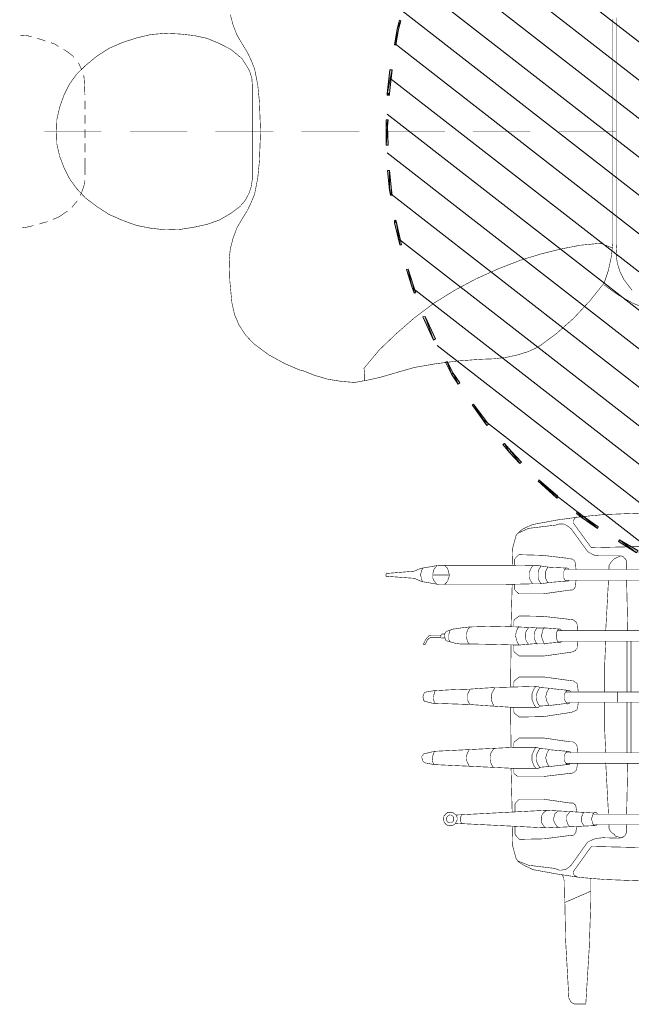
# Model space of a CAD drawing. Header units: centimetres. Extents: x 690840 to 714026, y 27673 to 40762.
# Tile 14 of 162: x 694223 to 694287, y 38287 to 38391. Entities that reach past the tile are written whole.
import ezdxf

# ---------------------------------------------------------------- set-up
doc = ezdxf.new("R2010")
doc.units = ezdxf.units.CM
doc.layers.add('H', color=7, linetype='Continuous')
doc.layers.add('Przekrojowa', color=253, linetype='Continuous', lineweight=25)

# ---------------------------------------------------------------- blocks, each defined once
blk = doc.blocks.new('zw$EDF5')
at = {"layer": 'H', "linetype": 'Continuous', "lineweight": 0}
for points in [[(4.33, 210.3), (4.33, 210.47), (4.86, 210.59), (6.95, 210.76), (6.95, 210.59)], [(12.24, 210.71), (11.62, 210.76), (9.6, 210.71), (9.6, 210.93), (12.24, 210.93)], [(14.84, 210.59), (14.84, 210.83), (15.03, 210.83), (17.51, 210.54), (17.51, 210.3), (15.03, 210.59)], [(1.76, 209.89), (1.52, 209.84), (-0.84, 209.31), (-0.84, 209.48), (1.44, 210.06), (1.68, 210.06)], [(21.72, 209.6), (20.11, 209.89), (20.11, 210.06), (21.77, 209.79), (22.71, 209.55), (22.63, 209.39)], [(-5.12, 208.28), (-3.46, 208.81), (-3.39, 208.62), (-5.08, 208.11), (-5.87, 207.82), (-5.94, 207.99)], [(-10.85, 205.97), (-8.42, 207.08), (-8.35, 206.84), (-10.73, 205.73)], [(-14.41, 204.07), (-13.16, 204.7), (-13.08, 204.53), (-14.31, 203.9), (-15.35, 203.2), (-15.47, 203.37)], [(-19.8, 200.37), (-17.66, 201.93), (-17.53, 201.76), (-19.67, 200.2)], [(-22.61, 198.01), (-21.82, 198.71), (-21.7, 198.51), (-22.51, 197.84), (-23.64, 196.73), (-23.76, 196.9)], [(-27.35, 193.1), (-25.62, 195), (-25.5, 194.88), (-27.18, 192.98), (-27.23, 192.93), (-27.4, 193.05)], [(-29.49, 190.38), (-29.03, 190.96), (-28.84, 190.84), (-29.32, 190.26), (-30.4, 188.72), (-30.57, 188.77)], [(-33.12, 184.66), (-31.97, 186.58), (-31.8, 186.46), (-32.88, 184.56), (-33.12, 184.15), (-33.29, 184.27)]]:
    blk.add_hatch(color=8, dxfattribs=at).paths.add_polyline_path(points)
at = {"layer": 'H', "color": 8, "lineweight": 0}
for p, q in [((8.78, 210.83), (-37.98, 150.79)), ((12.82, 210.83), (-36.99, 146.87)), ((-0.24, 209.63), (-39.01, 159.79)), ((4.45, 210.42), (-38.68, 155.07)), ((16.62, 210.54), (-35.79, 143.24)), ((20.21, 210.01), (-34.4, 139.87)), ((23.67, 209.27), (-32.79, 136.77)), ((-5.44, 208.11), (-38.8, 165.22)), ((26.89, 208.28), (-31.05, 133.81)), ((30.02, 207.08), (-29.15, 131.12)), ((-11.42, 205.59), (-37.81, 171.62)), ((33.03, 205.75), (-34.97, 118.51)), ((35.84, 204.24), (-35.67, 112.4)), ((-19.22, 200.73), (-35.05, 180.4))]:
    blk.add_line(p, q, dxfattribs=at)
for points, const_width in [([(0.92, 249.1), (0.99, 248.59), (1.16, 247.9)], 0.0573), ([(21.07, 248.59), (21.12, 249.34)], 0.0573), ([(20.95, 248.11), (21.07, 248.59)], 0.0573), ([(1.32, 247.32), (1.44, 246.91)], 0.0573), ([(1.44, 246.91), (1.56, 246.45)], 0.0573), ([(11.02, 246.79), (11.02, 240.8)], 0.0573), ([(11.02, 246.79), (11.02, 240.8)], 0.0573), ([(11.02, 246.79), (11.02, 240.8)], 0.0573), ([(20.49, 246.67), (20.66, 247.08)], 0.0573), ([(20.66, 247.08), (20.78, 247.54)], 0.0573), ([(1.78, 245.92), (2.07, 245.23), (2.55, 244.55), (2.65, 244.36)], 0.0573), ([(19.92, 245.3), (20.16, 245.63), (20.33, 246.09)], 0.0573), ([(8.42, 245.18), (7.22, 244.72), (6.06, 244.14)], 0.0573), ([(11.02, 245.51), (9.69, 245.47), (8.42, 245.18)], 0.0573), ([(12.29, 245.47), (11.02, 245.51)], 0.0573), ([(13.57, 245.18), (12.29, 245.47)], 0.0573), ([(16, 244.14), (14.84, 244.72), (13.57, 245.18)], 0.0573), ([(18.88, 243.73), (19.34, 244.31), (19.63, 244.77)], 0.0573), ([(3.05, 243.9), (3.75, 243.33)], 0.0573), ([(6.06, 244.14), (5.03, 243.4)], 0.0573), ([(17.94, 242.46), (17.03, 243.4), (16, 244.14)], 0.0573), ([(18.76, 243.69), (18.88, 243.73)], 0.0573), ([(5.03, 243.4), (4.04, 242.46), (3.13, 241.26)], 0.0573), ([(4.28, 243.04), (4.5, 242.92)], 0.0573), ([(4.5, 242.92), (5.32, 242.63), (5.89, 242.53)], 0.0573), ([(16.04, 242.58), (16.79, 242.63)], 0.0573), ([(16.79, 242.63), (16.91, 242.7)], 0.0573), ([(17.49, 242.87), (18.23, 243.21)], 0.0573), ([(6.47, 242.53), (7.1, 242.53), (8.25, 242.53)], 0.0573), ([(8.83, 242.53), (9.77, 242.53)], 0.0573), ([(10.34, 242.53), (11.26, 242.53)], 0.0573), ([(11.84, 242.53), (12.75, 242.53)], 0.0573), ([(13.33, 242.53), (14.26, 242.53)], 0.0573), ([(14.84, 242.53), (16.04, 242.58)], 0.0573), ([(18.93, 241.26), (17.94, 242.46)], 0.0573), ([(3.13, 241.26), (2.31, 239.98)], 0.0573), ([(19.75, 239.98), (18.93, 241.26)], 0.0573), ([(2.31, 239.98), (1.68, 238.54), (1.16, 237.1), (0.87, 235.6), (0.7, 234.09), (0.75, 232.53)], 0.0573), ([(20.37, 238.54), (19.75, 239.98)], 0.0573), ([(20.83, 237.1), (20.37, 238.54)], 0.0573), ([(11.02, 237.79), (11.02, 231.78)], 0.0573), ([(11.02, 237.79), (11.02, 231.78)], 0.0573), ([(11.02, 237.79), (11.02, 231.85)], 0.0573), ([(21.07, 231.04), (21.24, 232.53), (21.31, 234.09), (21.19, 235.6), (20.83, 237.1)], 0.0573), ([(0.75, 232.53), (0.99, 231.04), (1.28, 229.71)], 0.0573), ([(19.63, 227.23), (20.25, 228.44), (20.78, 229.71), (21.07, 231.04)], 0.0573), ([(1.28, 229.71), (1.73, 228.44), (2.43, 227.23)], 0.0573), ([(11.02, 228.84), (11.02, 222.83)], 0.0573), ([(11.02, 228.77), (11.02, 222.78)], 0.0573), ([(11.02, 228.77), (11.02, 222.78)], 0.0573), ([(-2.36, 227.4), (-4.67, 227.33), (-6.98, 227.11)], 0.0573), ([(1.9, 226.01), (0.92, 226.58), (-0.17, 226.99), (-1.28, 227.28), (-2.36, 227.4)], 0.0573), ([(2.43, 227.23), (3.22, 226.17)], 0.0573), ([(18.76, 226.17), (19.63, 227.23)], 0.0573), ([(23.26, 227.28), (22.18, 226.99)], 0.0573), ([(-6.98, 227.11), (-8.2, 226.83), (-9.28, 226.37), (-10.34, 225.67), (-11.26, 224.8), (-12.41, 223.24)], 0.0573), ([(3.3, 226.13), (3.87, 225.67)], 0.0573), ([(15.83, 224.97), (16.57, 225.02), (17.37, 225.26), (18.06, 225.67), (18.76, 226.13)], 0.0573), ([(21.12, 226.58), (20.16, 226.01)], 0.0573), ([(22.18, 226.99), (21.12, 226.58)], 0.0573), ([(2.72, 225.5), (1.9, 226.01)], 0.0573), ([(7.91, 224.23), (6.18, 224.4), (4.45, 224.73), (3.58, 225.09), (2.72, 225.5)], 0.0573), ([(3.87, 225.67), (4.57, 225.31)], 0.0573), ([(4.57, 225.31), (5.24, 225.09)], 0.0573), ([(5.24, 225.09), (6.01, 224.97)], 0.0573), ([(18.47, 225.09), (17.56, 224.73)], 0.0573), ([(19.34, 225.5), (18.47, 225.09)], 0.0573), ([(20.16, 226.01), (19.34, 225.5)], 0.0573), ([(6.01, 224.97), (15.83, 224.97)], 0.0573), ([(11.02, 224.11), (7.91, 224.23)], 0.0573), ([(14.14, 224.23), (11.02, 224.11)], 0.0573), ([(17.56, 224.73), (15.88, 224.4), (14.14, 224.23)], 0.0573), ([(-12.41, 223.24), (-13.33, 221.56)], 0.0573), ([(-13.33, 221.56), (-14.09, 219.78)], 0.0573), ([(-14.02, 219.78), (-14.55, 218.45)], 0.0573), ([(11.02, 219.83), (11.02, 213.84)], 0.0573), ([(11.02, 219.78), (11.02, 213.76)], 0.0573), ([(11.02, 219.78), (11.02, 213.76)], 0.0573), ([(-14.55, 218.45), (-14.96, 217.06), (-15.18, 215.69)], 0.0573), ([(-15.18, 215.69), (-15.3, 214.25)], 0.0573), ([(-15.3, 214.25), (-15.06, 212.9), (-14.77, 211.58), (-14.38, 210.25)], 0.0573), ([(-15.13, 213.19), (-14.48, 213.19), (-13.81, 213.26), (-11.88, 211.65), (-10.15, 209.84)], 0.0573), ([(-15.13, 213.19), (-14.48, 213.19), (-13.81, 213.26)], 0.0573), ([(-35.38, 210.95), (-35.5, 210.95), (-35.62, 210.95), (-35.84, 207.99), (-36.13, 207.32)], 0.0573), ([(-35.26, 210.88), (-35.38, 210.95)], 0.0573), ([(-34.47, 198.75), (-34.47, 205.39), (-34.8, 207.32), (-35.09, 207.99), (-35.33, 210.88)], 0.0573), ([(11.02, 210.83), (11.02, 204.82)], 0.0573), ([(11.02, 210.78), (11.02, 204.77)], 0.0573), ([(11.02, 210.78), (11.02, 204.77)], 0.0573), ([(-14.38, 210.25), (-13.73, 207.99), (-13.33, 205.68)], 0.0573), ([(-10.15, 209.84), (-8.49, 207.94)], 0.0573), ([(-8.49, 207.94), (-6.98, 205.92), (-5.65, 203.78)], 0.0573), ([(-55.37, 205.92), (-55.18, 206.91), (-55.01, 207.08), (-54.84, 207.12), (-54.67, 207.2), (-54.5, 207.2)], 0.0573), ([(-54.5, 207.2), (-54.38, 207.08), (-54.26, 207.03)], 0.0573), ([(-54.26, 207.03), (-53.98, 205.87)], 0.0573), ([(-48.95, 206.04), (-48.73, 206.91), (-48.61, 207.03)], 0.0573), ([(-48.61, 207.03), (-48.49, 207.03), (-48.32, 207.08), (-48.2, 207.08)], 0.0573), ([(-48.2, 207.08), (-48.08, 207.03)], 0.0573), ([(-48.08, 207.03), (-47.91, 206.96)], 0.0573), ([(-47.91, 206.96), (-47.79, 206.91)], 0.0573), ([(-47.79, 206.91), (-47.63, 205.97), (-47.51, 203.85), (-47.46, 202.12), (-47.38, 201.06), (-47.29, 199.57)], 0.0573), ([(-42.48, 206.91), (-42.77, 207.03), (-42.77, 206.84)], 0.0573), ([(-42.77, 206.84), (-42.55, 206.74), (-42.31, 206.62)], 0.0573), ([(-42.26, 206.79), (-42.48, 206.91)], 0.0573), ([(-42.31, 206.62), (-42.14, 206.45), (-42.02, 206.26)], 0.0573), ([(-42.09, 206.67), (-42.26, 206.79)], 0.0573), ([(-41.85, 206.45), (-41.97, 206.55), (-42.09, 206.67)], 0.0573), ([(-36.2, 207.08), (-36.49, 205.39), (-36.49, 198.75), (-36.42, 195.77), (-36.42, 194.83)], 0.0573), ([(-36.13, 207.32), (-36.2, 207.08)], 0.0573), ([(-36.03, 207.2), (-36.2, 207.08)], 0.0573), ([(-35.17, 207.25), (-35.38, 207.32), (-35.55, 207.32), (-35.79, 207.25), (-36.03, 207.2)], 0.0573), ([(-34.97, 207.2), (-35.17, 207.25)], 0.0573), ([(-34.76, 207.08), (-34.97, 207.2)], 0.0573), ([(-55.37, 205.92), (-55.76, 197.67)], 0.0573), ([(-54.89, 206.09), (-55.13, 206.04), (-55.37, 205.92)], 0.0573), ([(-54.67, 206.09), (-54.89, 206.09)], 0.0573), ([(-53.98, 205.87), (-54.22, 205.97), (-54.43, 206.04), (-54.67, 206.09)], 0.0573), ([(-53.98, 205.87), (-53.57, 197.67)], 0.0573), ([(-49.07, 202.17), (-48.95, 205.75)], 0.0573), ([(-48.95, 205.75), (-48.95, 206.04)], 0.0573), ([(-48.49, 205.97), (-48.73, 205.92), (-48.95, 205.8)], 0.0573), ([(-48.25, 205.97), (-48.49, 205.97)], 0.0573), ([(-47.58, 205.75), (-47.79, 205.87), (-48.04, 205.92), (-48.25, 205.97)], 0.0573), ([(-42.02, 206.26), (-42.02, 206.04)], 0.0573), ([(-42.02, 206.04), (-42.02, 205.18)], 0.0573), ([(-41.8, 205.18), (-41.8, 206.09), (-41.8, 206.26), (-41.85, 206.45)], 0.0573), ([(-36.08, 205.92), (-36.25, 205.8), (-36.42, 205.63)], 0.0573), ([(-35.84, 206.04), (-36.08, 205.92)], 0.0573), ([(-35.33, 206.04), (-35.62, 206.04), (-35.84, 206.04)], 0.0573), ([(-35.5, 206.04), (-35.5, 204.31)], 0.0573), ([(-34.88, 205.92), (-35.09, 205.97), (-35.33, 206.04)], 0.0573), ([(-34.52, 205.59), (-34.68, 205.75), (-34.88, 205.92)], 0.0573), ([(-13.33, 205.68), (-13.04, 203.33), (-12.87, 201.02)], 0.0573), ([(-61.19, 204.94), (-61.31, 204.89), (-61.43, 204.82), (-61.53, 204.77), (-61.65, 204.65), (-61.72, 204.53), (-61.77, 204.43)], 0.0573), ([(-61.77, 204.43), (-61.77, 204.31), (-61.77, 204.14), (-61.77, 204.02)], 0.0573), ([(-61.36, 204.53), (-61.43, 204.43), (-61.48, 204.31)], 0.0573), ([(-60.95, 204.6), (-61.07, 204.6), (-61.19, 204.6), (-61.36, 204.53)], 0.0573), ([(-61.02, 204.94), (-61.19, 204.94)], 0.0573), ([(-60.9, 204.89), (-61.02, 204.94)], 0.0573), ([(-60.66, 204.31), (-60.73, 204.43), (-60.85, 204.53), (-60.95, 204.6)], 0.0573), ([(-60.78, 204.89), (-60.9, 204.89)], 0.0573), ([(-60.37, 204.48), (-60.49, 204.6), (-60.57, 204.72), (-60.66, 204.77), (-60.78, 204.89)], 0.0573), ([(-60.37, 204.19), (-60.37, 204.36), (-60.37, 204.48)], 0.0573), ([(-42.67, 203.61), (-42.38, 204.65)], 0.0573), ([(-42.38, 204.65), (-42.26, 204.72)], 0.0573), ([(-42.26, 204.72), (-42.09, 204.77), (-41.9, 204.82), (-41.8, 204.82), (-41.61, 204.77)], 0.0573), ([(-42.09, 204.77), (-42.09, 205.1)], 0.0573), ([(-41.68, 205.1), (-41.8, 205.18), (-41.9, 205.22), (-42.02, 205.18)], 0.0573), ([(-41.68, 204.77), (-41.68, 205.1)], 0.0573), ([(-41.61, 204.77), (-41.52, 204.72), (-41.4, 204.6)], 0.0573), ([(-41.4, 204.6), (-41.16, 203.9)], 0.0573), ([(-36.49, 204.82), (-36.32, 204.65), (-36.13, 204.48)], 0.0573), ([(-36.13, 204.48), (-35.91, 204.43)], 0.0573), ([(-35.91, 204.43), (-35.74, 204.36)], 0.0573), ([(-35.74, 204.36), (-35.5, 204.31), (-35.26, 204.36), (-35.05, 204.43), (-34.8, 204.48)], 0.0573), ([(-34.8, 204.48), (-34.64, 204.65), (-34.47, 204.82)], 0.0573), ([(-62.01, 194.14), (-61.53, 203.66)], 0.0573), ([(-61.77, 204.02), (-61.72, 203.9), (-61.65, 203.78), (-61.53, 203.66), (-61.43, 203.61), (-61.31, 203.57), (-61.19, 203.49)], 0.0573), ([(-61.48, 204.31), (-61.48, 204.19), (-61.48, 204.07)], 0.0573), ([(-61.48, 204.07), (-61.36, 203.95), (-61.24, 203.85)], 0.0573), ([(-61.24, 203.85), (-61.14, 203.85), (-60.95, 203.85)], 0.0573), ([(-61.19, 203.49), (-61.02, 203.49), (-60.9, 203.49)], 0.0573), ([(-60.95, 203.85), (-60.85, 203.9), (-60.73, 204.02), (-60.66, 204.14)], 0.0573), ([(-60.9, 203.49), (-60.78, 203.57), (-60.66, 203.61), (-60.57, 203.73), (-60.49, 203.85), (-60.37, 203.95)], 0.0573), ([(-60.66, 204.19), (-60.66, 204.31)], 0.0573), ([(-60.16, 194.09), (-60.66, 203.61)], 0.0573), ([(-60.37, 203.95), (-60.37, 204.07), (-60.37, 204.19)], 0.0573), ([(-42.72, 203.2), (-42.67, 203.61)], 0.0573), ([(-42.26, 204.36), (-42.48, 204.24)], 0.0573), ([(-41.73, 204.36), (-42.02, 204.36), (-42.26, 204.36)], 0.0573), ([(-41.28, 204.24), (-41.52, 204.31), (-41.73, 204.36)], 0.0573), ([(-41.16, 203.9), (-41.11, 203.49), (-41.04, 203.08)], 0.0573), ([(-5.65, 203.78), (-4.45, 201.54), (-3.41, 199.24)], 0.0573), ([(-61.43, 203.08), (-61.53, 203.04)], 0.0573), ([(-61.24, 203.16), (-61.43, 203.08)], 0.0573), ([(-61.14, 203.16), (-61.24, 203.16)], 0.0573), ([(-60.78, 203.08), (-60.95, 203.16), (-61.14, 203.16)], 0.0573), ([(-60.66, 203.04), (-60.78, 203.08)], 0.0573), ([(-55.08, 202.46), (-55.3, 202.34), (-55.54, 202.22)], 0.0573), ([(-54.79, 202.51), (-55.08, 202.46)], 0.0573), ([(-54.55, 202.51), (-54.79, 202.51)], 0.0573), ([(-54.26, 202.46), (-54.55, 202.51)], 0.0573), ([(-53.81, 202.22), (-54.02, 202.34), (-54.26, 202.46)], 0.0573), ([(-48.61, 202.41), (-48.83, 202.29), (-49.07, 202.17)], 0.0573), ([(-48.08, 202.41), (-48.37, 202.41), (-48.61, 202.41)], 0.0573), ([(-47.63, 202.22), (-47.87, 202.34), (-48.08, 202.41)], 0.0573), ([(-42.72, 202.22), (-42.72, 202.79), (-42.72, 203.2)], 0.0573), ([(-42.26, 202.46), (-42.48, 202.41), (-42.72, 202.22)], 0.0573), ([(-41.68, 202.51), (-41.97, 202.51), (-42.26, 202.46)], 0.0573), ([(-41.44, 202.46), (-41.68, 202.51)], 0.0573), ([(-41.16, 202.34), (-41.44, 202.46)], 0.0573), ([(-41.04, 203.08), (-40.94, 202.17)], 0.0573), ([(-49.24, 199.74), (-49.07, 202.17)], 0.0573), ([(-47.46, 202.12), (-47.63, 202.22)], 0.0573), ([(-42.77, 199.45), (-42.72, 202.22)], 0.0573), ([(-40.94, 197.02), (-40.87, 199.45), (-40.94, 202.17), (-41.16, 202.34)], 0.0573), ([(11.02, 201.83), (11.02, 195.82)], 0.0573), ([(11.02, 201.76), (11.02, 195.82)], 0.0573), ([(11.02, 201.76), (11.02, 195.82)], 0.0573), ([(-12.87, 201.02), (-12.82, 199.62), (-12.65, 198.25), (-12.41, 197.14)], 0.0573), ([(-55.42, 199.86), (-55.66, 199.69)], 0.0573), ([(-53.93, 199.81), (-54.22, 199.98), (-54.5, 200.03), (-54.84, 200.03), (-55.13, 199.98), (-55.42, 199.86)], 0.0573), ([(-53.69, 199.62), (-53.93, 199.81)], 0.0573), ([(-49.36, 197.89), (-49.24, 199.74)], 0.0573), ([(-49.02, 199.74), (-49.24, 199.62)], 0.0573), ([(-47.79, 199.81), (-48.08, 199.91), (-48.44, 199.91), (-48.73, 199.86), (-49.02, 199.74)], 0.0573), ([(-47.58, 199.69), (-47.79, 199.81)], 0.0573), ([(-47.29, 199.52), (-47.58, 199.69)], 0.0573), ([(-47.29, 199.57), (-47.29, 199.33), (-47.17, 195.24)], 0.0573), ([(-42.84, 196.97), (-42.77, 199.45)], 0.0573), ([(-34.52, 194.91), (-34.47, 198.75)], 0.0573), ([(-3.41, 199.24), (-2.48, 196.85)], 0.0573), ([(-65.47, 197.14), (-65.23, 197.31)], 0.0573), ([(-65.23, 197.31), (-63.91, 197.67)], 0.0573), ([(-63.91, 197.67), (-61.82, 197.72)], 0.0573), ([(-63.21, 196.97), (-62.76, 197.38), (-62.63, 197.43), (-61.82, 197.43)], 0.0573), ([(-60.37, 197.72), (-55.76, 197.84)], 0.0573), ([(-59.51, 197.43), (-60.33, 197.43)], 0.0573), ([(-59, 196.97), (-59.41, 197.38), (-59.51, 197.43)], 0.0573), ([(-56.29, 191.54), (-56.29, 191.66), (-56.62, 194.42), (-56.62, 197.14), (-56.33, 197.5)], 0.0573), ([(-56.33, 197.5), (-56.24, 197.55)], 0.0573), ([(-56.24, 197.55), (-55.76, 197.55)], 0.0573), ([(-55.76, 197.67), (-55.76, 195.24)], 0.0573), ([(-53.57, 197.84), (-49.36, 197.89)], 0.0573), ([(-53.57, 197.67), (-53.57, 195.24), (-53.57, 195.07)], 0.0573), ([(-53.11, 197.55), (-53.57, 197.55)], 0.0573), ([(-52.99, 191.61), (-52.58, 194.42), (-52.58, 196.97), (-52.99, 197.5), (-53.11, 197.55)], 0.0573), ([(-50.39, 196.97), (-49.98, 197.5)], 0.0573), ([(-49.98, 197.5), (-49.81, 197.55), (-49.36, 197.55)], 0.0573), ([(-49.36, 195.24), (-49.36, 197.89)], 0.0573), ([(-47.22, 197.89), (-42.84, 197.84)], 0.0573), ([(-46.76, 197.55), (-47.22, 197.55)], 0.0573), ([(-46.59, 197.5), (-46.76, 197.55)], 0.0573), ([(-46.18, 196.97), (-46.59, 197.5)], 0.0573), ([(-43.99, 196.97), (-43.58, 197.5)], 0.0573), ([(-43.58, 197.5), (-43.42, 197.55), (-42.84, 197.55)], 0.0573), ([(-42.38, 197.26), (-42.6, 197.14), (-42.84, 197.02)], 0.0573), ([(-42.09, 197.31), (-42.38, 197.26)], 0.0573), ([(-41.85, 197.38), (-42.09, 197.31)], 0.0573), ([(-41.56, 197.31), (-41.85, 197.38)], 0.0573), ([(-40.87, 197.02), (-41.11, 197.14), (-41.32, 197.26), (-41.56, 197.31)], 0.0573), ([(-40.87, 197.84), (-36.49, 197.72)], 0.0573), ([(-40.17, 197.5), (-40.36, 197.55), (-40.87, 197.55)], 0.0573), ([(-39.78, 196.97), (-40.17, 197.5)], 0.0573), ([(-37.47, 197.02), (-37.07, 197.43)], 0.0573), ([(-37.07, 197.43), (-36.9, 197.5)], 0.0573), ([(-36.9, 197.5), (-36.49, 197.5)], 0.0573), ([(-32.66, 197.67), (-34.47, 197.72)], 0.0573), ([(-33.77, 197.43), (-33.94, 197.5), (-34.47, 197.5)], 0.0573), ([(-33.36, 197.02), (-33.77, 197.43)], 0.0573), ([(-31.34, 197.31), (-32.66, 197.67)], 0.0573), ([(-30.26, 193.17), (-30.6, 195.99), (-31.12, 197.14), (-31.34, 197.31)], 0.0573), ([(-65.52, 197.14), (-65.98, 196.4), (-66.39, 195.53)], 0.0573), ([(-65.93, 195.99), (-65.47, 197.14)], 0.0573), ([(-63.16, 194.42), (-63.21, 196.97)], 0.0573), ([(-59, 194.42), (-59, 196.97)], 0.0573), ([(-50.34, 194.42), (-50.39, 196.97)], 0.0573), ([(-46.81, 190.96), (-46.71, 191.15), (-46.59, 191.32), (-46.59, 191.44), (-46.18, 194.42), (-46.18, 196.97)], 0.0573), ([(-43.99, 194.42), (-43.99, 196.97)], 0.0573), ([(-42.84, 197.02), (-42.67, 195.07), (-42.67, 194.26), (-42.55, 192.81)], 0.0573), ([(-42.31, 196.28), (-42.55, 196.16), (-42.77, 195.99)], 0.0573), ([(-42.02, 196.35), (-42.31, 196.28)], 0.0573), ([(-41.73, 196.35), (-42.02, 196.35)], 0.0573), ([(-41.44, 196.28), (-41.73, 196.35)], 0.0573), ([(-40.99, 195.99), (-41.23, 196.16), (-41.44, 196.28)], 0.0573), ([(-40.94, 197.02), (-41.04, 195.07), (-41.04, 194.26), (-41.16, 192.77)], 0.0573), ([(-40.17, 191.49), (-39.83, 194.42), (-39.78, 196.97)], 0.0573), ([(-37.47, 194.5), (-37.47, 197.02)], 0.0573), ([(-33.43, 194.5), (-33.36, 197.02)], 0.0573), ([(-30.72, 196.69), (-31.12, 197.14)], 0.0573), ([(-30.19, 195.53), (-30.43, 196.11), (-30.72, 196.69)], 0.0573), ([(-12.41, 197.14), (-12.07, 196.06)], 0.0573), ([(-0.91, 190.58), (-1.32, 192.69), (-1.85, 194.79), (-2.48, 196.85)], 0.0573), ([(-66.39, 195.53), (-66.84, 193.05), (-67.21, 190.58), (-67.42, 188.03), (-67.59, 183.65)], 0.0573), ([(-66.27, 193.17), (-65.93, 195.99)], 0.0573), ([(-55.76, 195.24), (-55.54, 195.41)], 0.0573), ([(-55.76, 194.95), (-55.76, 195.12), (-55.76, 195.24)], 0.0573), ([(-55.54, 195.41), (-55.25, 195.53), (-54.96, 195.65), (-54.67, 195.65), (-54.38, 195.65), (-54.1, 195.53), (-53.81, 195.41)], 0.0573), ([(-54.84, 195.2), (-55.13, 195.12), (-55.42, 195)], 0.0573), ([(-53.98, 195), (-54.22, 195.12), (-54.55, 195.2), (-54.84, 195.2)], 0.0573), ([(-53.81, 195.41), (-53.57, 195.24)], 0.0573), ([(-49.12, 195.41), (-49.36, 195.24)], 0.0573), ([(-49.36, 194.95), (-49.36, 195.12), (-49.36, 195.24)], 0.0573), ([(-48.54, 195.65), (-48.83, 195.53), (-49.12, 195.41)], 0.0573), ([(-47.29, 194.83), (-47.58, 195), (-47.87, 195.12), (-48.16, 195.2), (-48.44, 195.2), (-48.73, 195.12), (-49.02, 195)], 0.0573), ([(-47.96, 195.65), (-48.25, 195.65), (-48.54, 195.65)], 0.0573), ([(-47.38, 195.41), (-47.67, 195.53), (-47.96, 195.65)], 0.0573), ([(-47.17, 195.24), (-47.38, 195.41)], 0.0573), ([(-47.17, 195.24), (-47.17, 195.07), (-47.22, 194.95), (-47.29, 194.83)], 0.0573), ([(-42.55, 195.24), (-42.77, 195.07)], 0.0573), ([(-42.26, 195.36), (-42.55, 195.24)], 0.0573), ([(-42.02, 195.41), (-42.26, 195.36)], 0.0573), ([(-41.44, 195.36), (-41.73, 195.41), (-42.02, 195.41)], 0.0573), ([(-40.99, 195.12), (-41.23, 195.24), (-41.44, 195.36)], 0.0573), ([(-36.25, 195.7), (-36.42, 195.58)], 0.0573), ([(-36.03, 195.82), (-36.25, 195.7)], 0.0573), ([(-35.74, 195.94), (-36.03, 195.82)], 0.0573), ([(-34.97, 195.82), (-35.21, 195.94), (-35.5, 195.94), (-35.74, 195.94)], 0.0573), ([(-34.52, 195.53), (-34.68, 195.7), (-34.97, 195.82)], 0.0573), ([(-28.98, 183.65), (-29.15, 188.03), (-29.39, 190.58), (-29.73, 193.05), (-30.19, 195.53)], 0.0573), ([(-12.07, 196.06), (-11.59, 195)], 0.0573), ([(-62.8, 191.44), (-62.8, 191.61), (-63.16, 194.42)], 0.0573), ([(-61.77, 194.42), (-61.94, 194.33), (-62.01, 194.14), (-61.77, 189.06)], 0.0573), ([(-61.65, 194.54), (-61.77, 194.42)], 0.0573), ([(-61.48, 194.62), (-61.65, 194.54)], 0.0573), ([(-61.24, 194.67), (-61.48, 194.62)], 0.0573), ([(-60.37, 194.38), (-60.57, 194.54), (-60.73, 194.62), (-60.9, 194.67), (-61.07, 194.67), (-61.24, 194.67)], 0.0573), ([(-60.45, 189.13), (-60.16, 194.09)], 0.0573), ([(-60.28, 194.26), (-60.37, 194.38)], 0.0573), ([(-60.16, 194.09), (-60.28, 194.26)], 0.0573), ([(-59.41, 191.61), (-59, 194.42)], 0.0573), ([(-55.42, 195), (-55.66, 194.83), (-55.76, 194.95)], 0.0573), ([(-55.66, 194.83), (-55.59, 194.09)], 0.0573), ([(-55.59, 194.09), (-55.59, 193.92), (-55.37, 191.95)], 0.0573), ([(-53.98, 193.97), (-54.22, 194.09), (-54.43, 194.14), (-54.67, 194.21), (-54.89, 194.14), (-55.13, 194.09), (-55.37, 193.97)], 0.0573), ([(-53.69, 194.83), (-53.98, 195)], 0.0573), ([(-53.69, 194.83), (-53.74, 194.09)], 0.0573), ([(-53.57, 195.07), (-53.64, 194.95), (-53.69, 194.83)], 0.0573), ([(-49.89, 191.49), (-50.34, 194.42)], 0.0573), ([(-49.02, 195), (-49.24, 194.83), (-49.36, 194.95)], 0.0573), ([(-49.24, 194.83), (-49.19, 194.09)], 0.0573), ([(-49.19, 194.09), (-49.19, 193.92), (-48.95, 191.95)], 0.0573), ([(-47.58, 193.97), (-47.79, 194.09), (-48.04, 194.14), (-48.25, 194.21), (-48.49, 194.14), (-48.73, 194.09), (-48.95, 193.97)], 0.0573), ([(-47.29, 194.83), (-47.34, 194.09)], 0.0573), ([(-43.54, 191.37), (-43.58, 191.49), (-43.99, 194.42)], 0.0573), ([(-42.55, 194.42), (-42.77, 194.33)], 0.0573), ([(-42.26, 194.54), (-42.55, 194.42)], 0.0573), ([(-42.02, 194.62), (-42.26, 194.54)], 0.0573), ([(-41.44, 194.54), (-41.73, 194.62), (-42.02, 194.62)], 0.0573), ([(-40.99, 194.33), (-41.23, 194.5), (-41.44, 194.54)], 0.0573), ([(-37.07, 191.66), (-37.47, 194.5)], 0.0573), ([(-35.5, 195), (-35.74, 195), (-35.96, 194.95), (-36.2, 194.83), (-36.42, 194.67)], 0.0573), ([(-36.42, 194.83), (-36.25, 193.56)], 0.0573), ([(-35.62, 194.21), (-35.84, 194.21), (-36.08, 194.09), (-36.32, 193.97)], 0.0573), ([(-35.33, 194.21), (-35.62, 194.21)], 0.0573), ([(-35.21, 195), (-35.5, 195)], 0.0573), ([(-34.64, 193.97), (-34.88, 194.09), (-35.09, 194.21), (-35.33, 194.21)], 0.0573), ([(-34.52, 194.67), (-34.76, 194.83), (-34.97, 194.95), (-35.21, 195)], 0.0573), ([(-34.52, 194.91), (-34.68, 193.8)], 0.0573), ([(-34.23, 191.08), (-34.11, 191.15), (-34.01, 191.2), (-33.89, 191.32), (-33.82, 191.44), (-33.82, 191.54), (-33.77, 191.66), (-33.43, 194.5)], 0.0573), ([(-11.59, 195), (-10.15, 193.05), (-8.54, 191.25)], 0.0573), ([(-66.39, 192.98), (-66.27, 193.17)], 0.0573), ([(-61.31, 193.34), (-61.48, 193.27), (-61.65, 193.17), (-61.82, 193.05), (-61.94, 192.89)], 0.0573), ([(-61.07, 193.39), (-61.31, 193.34)], 0.0573), ([(-60.9, 193.34), (-61.07, 193.39)], 0.0573), ([(-60.66, 193.27), (-60.9, 193.34)], 0.0573), ([(-60.21, 192.93), (-60.37, 193.05), (-60.49, 193.22), (-60.66, 193.27)], 0.0573), ([(-55.37, 193.97), (-55.54, 193.85)], 0.0573), ([(-53.81, 193.85), (-53.98, 193.97)], 0.0573), ([(-53.98, 191.95), (-53.81, 193.85)], 0.0573), ([(-53.81, 193.85), (-53.74, 194.04)], 0.0573), ([(-48.95, 193.97), (-49.12, 193.85)], 0.0573), ([(-47.58, 191.9), (-47.38, 193.85), (-47.34, 194.04)], 0.0573), ([(-47.38, 193.85), (-47.58, 193.97)], 0.0573), ([(-41.97, 193.1), (-42.19, 193.05), (-42.43, 192.98)], 0.0573), ([(-41.73, 193.1), (-41.97, 193.1)], 0.0573), ([(-41.28, 192.98), (-41.52, 193.05), (-41.73, 193.1)], 0.0573), ([(-36.25, 193.56), (-36.13, 191.95)], 0.0573), ([(-34.68, 193.8), (-34.76, 192.07)], 0.0573), ([(-26.43, 194.04), (-30.31, 189.01)], 0.116), ([(-30.19, 192.98), (-30.26, 193.17)], 0.0573), ([(-79.83, 191.78), (-73.72, 192.12)], 0.0573), ([(-73.72, 192.12), (-67.59, 192.24)], 0.0573), ([(-69.85, 192.24), (-68.65, 189.47)], 0.0573), ([(-67.59, 192.24), (-67.42, 192.31), (-67.25, 192.31), (-67.09, 192.4)], 0.0573), ([(-67.09, 192.4), (-66.96, 192.48)], 0.0573), ([(-66.34, 192.07), (-66.39, 192.31), (-66.44, 192.53), (-66.44, 192.77), (-66.39, 192.98)], 0.0573), ([(-63.5, 189.81), (-65.93, 191.54), (-66.1, 191.73), (-66.22, 191.9), (-66.34, 192.07)], 0.0573), ([(-61.19, 192.02), (-61.43, 191.95)], 0.0573), ([(-61.02, 192.02), (-61.19, 192.02)], 0.0573), ([(-60.78, 192.02), (-61.02, 192.02)], 0.0573), ([(-60.28, 191.66), (-60.45, 191.78), (-60.61, 191.9), (-60.78, 192.02)], 0.0573), ([(-55.25, 192.07), (-55.37, 191.95)], 0.0573), ([(-54.89, 192.24), (-55.08, 192.19), (-55.25, 192.07)], 0.0573), ([(-55.25, 192.07), (-55.25, 136.89)], 0.0573), ([(-54.67, 192.24), (-54.89, 192.24)], 0.0573), ([(-54.5, 192.24), (-54.67, 192.24)], 0.0573), ([(-54.14, 191.61), (-54.02, 191.66), (-53.98, 191.78), (-53.98, 191.9), (-54.02, 192.02), (-54.26, 192.19), (-54.5, 192.24)], 0.0573), ([(-54.14, 192.12), (-54.14, 136.89)], 0.0573), ([(-48.83, 192.07), (-48.95, 192.02), (-49.02, 191.9), (-48.95, 191.78), (-48.9, 191.66)], 0.0573), ([(-48.49, 192.24), (-48.66, 192.19), (-48.83, 192.07)], 0.0573), ([(-48.83, 192.07), (-48.83, 136.82)], 0.0573), ([(-48.25, 192.24), (-48.49, 192.24)], 0.0573), ([(-48.08, 192.24), (-48.25, 192.24)], 0.0573), ([(-47.75, 191.61), (-47.63, 191.66), (-47.58, 191.78), (-47.58, 191.9), (-47.63, 192.02), (-47.87, 192.19), (-48.08, 192.24)], 0.0573), ([(-47.75, 192.12), (-47.75, 136.89)], 0.0573), ([(-42.43, 192.98), (-42.55, 192.89), (-42.55, 192.77), (-42.55, 192.65), (-42.48, 192.53)], 0.0573), ([(-42.43, 192.98), (-42.43, 136.89)], 0.0573), ([(-41.32, 192.98), (-41.32, 136.89)], 0.0573), ([(-41.32, 192.53), (-41.23, 192.6), (-41.16, 192.69), (-41.16, 192.81), (-41.23, 192.93)], 0.0573), ([(-35.79, 192.31), (-36.03, 192.19), (-36.13, 192.07)], 0.0573), ([(-36.13, 192.07), (-36.13, 191.95), (-36.13, 191.83)], 0.0573), ([(-36.03, 192.19), (-36.03, 136.82)], 0.0573), ([(-35.09, 192.31), (-35.33, 192.31), (-35.55, 192.31), (-35.79, 192.31)], 0.0573), ([(-34.92, 191.73), (-34.8, 191.83), (-34.76, 191.95), (-34.76, 192.07), (-34.88, 192.19), (-35.09, 192.31)], 0.0573), ([(-34.92, 192.24), (-34.92, 136.89)], 0.0573), ([(-33.43, 189.06), (-33.24, 189.47), (-33.03, 189.81), (-30.64, 191.54), (-30.48, 191.73), (-30.36, 191.9), (-30.26, 192.07)], 0.0573), ([(-30.26, 192.07), (-30.14, 192.31)], 0.0573), ([(-30.14, 192.77), (-30.19, 192.98)], 0.0573), ([(-30.14, 192.31), (-30.14, 192.53), (-30.14, 192.77)], 0.0573), ([(11.02, 192.81), (11.02, 186.82)], 0.0573), ([(11.02, 192.81), (11.02, 186.82)], 0.0573), ([(11.02, 192.81), (11.02, 186.82)], 0.0573), ([(-74.59, 189.64), (-80.48, 190), (-80.48, 191.08), (-80.48, 191.2), (-80.41, 191.32), (-80.36, 191.44), (-80.29, 191.54), (-80.19, 191.61), (-80.07, 191.66), (-79.95, 191.73), (-79.83, 191.78)], 0.0573), ([(-66.92, 191.25), (-67.01, 191.15), (-67.09, 191.03), (-67.13, 190.91)], 0.0573), ([(-66.63, 191.32), (-66.72, 191.32), (-66.92, 191.25)], 0.0573), ([(-66.51, 191.25), (-66.63, 191.32)], 0.0573), ([(-64.03, 189.47), (-66.51, 191.25)], 0.0573), ([(-62.76, 191.25), (-62.8, 191.44)], 0.0573), ([(-62.63, 191.15), (-62.76, 191.25)], 0.0573), ([(-61.89, 190.96), (-62.35, 191.03), (-62.47, 191.03), (-62.63, 191.15)], 0.0573), ([(-61.77, 191.78), (-61.89, 191.66)], 0.0573), ([(-61.43, 191.95), (-61.6, 191.9), (-61.77, 191.78)], 0.0573), ([(-60.33, 190.96), (-59.8, 191.03), (-59.63, 191.08)], 0.0573), ([(-59.63, 191.08), (-59.51, 191.2), (-59.41, 191.32), (-59.41, 191.44)], 0.0573), ([(-59.41, 191.44), (-59.41, 191.61)], 0.0573), ([(-56.17, 191.2), (-56.24, 191.32), (-56.29, 191.54)], 0.0573), ([(-56, 191.03), (-56.17, 191.2)], 0.0573), ([(-55.88, 190.96), (-56, 191.03)], 0.0573), ([(-55.37, 191.95), (-55.37, 191.83), (-55.37, 191.73)], 0.0573), ([(-55.37, 191.73), (-55.25, 191.66)], 0.0573), ([(-53.45, 190.91), (-53.35, 190.96), (-53.23, 191.03), (-53.11, 191.15), (-53.06, 191.25), (-52.99, 191.37)], 0.0573), ([(-52.99, 191.37), (-52.99, 191.49), (-52.99, 191.61)], 0.0573), ([(-49.81, 191.2), (-49.81, 191.32), (-49.89, 191.49)], 0.0573), ([(-49.53, 190.87), (-49.65, 190.96), (-49.69, 191.08), (-49.81, 191.2)], 0.0573), ([(-43.46, 191.2), (-43.54, 191.37)], 0.0573), ([(-43.18, 190.91), (-43.3, 191.03), (-43.42, 191.08), (-43.46, 191.2)], 0.0573), ([(-40.65, 190.91), (-40.53, 190.96), (-40.41, 191.03)], 0.0573), ([(-40.41, 191.03), (-40.29, 191.2), (-40.17, 191.37)], 0.0573), ([(-40.17, 191.37), (-40.17, 191.49)], 0.0573), ([(-37.07, 191.37), (-37.07, 191.49), (-37.07, 191.66)], 0.0573), ([(-36.83, 191.15), (-36.95, 191.25), (-37.07, 191.37)], 0.0573), ([(-36.66, 191.08), (-36.83, 191.15)], 0.0573), ([(-36.03, 191.03), (-36.66, 191.08)], 0.0573), ([(-36.13, 191.83), (-36.03, 191.73)], 0.0573), ([(-34.92, 191.03), (-34.23, 191.08)], 0.0573), ([(-30.02, 191.32), (-32.5, 189.52)], 0.0573), ([(-29.39, 190.91), (-29.44, 191.03), (-29.56, 191.15), (-29.68, 191.25), (-29.78, 191.32), (-29.9, 191.32), (-30.02, 191.32)], 0.0573), ([(-8.54, 191.25), (-6.76, 189.59), (-4.86, 188.07)], 0.0573), ([(-60.73, 190.38), (-60.9, 190.46), (-61.07, 190.46), (-61.31, 190.46), (-61.48, 190.38), (-61.65, 190.29), (-61.82, 190.17)], 0.0573), ([(-60.37, 190.17), (-60.49, 190.29), (-60.73, 190.38)], 0.0573), ([(-55.25, 190.87), (-55.88, 190.96)], 0.0573), ([(-54.14, 190.87), (-53.45, 190.91)], 0.0573), ([(-48.83, 190.79), (-49.53, 190.87)], 0.0573), ([(-47.75, 190.79), (-47.05, 190.87)], 0.0573), ([(-47.05, 190.87), (-46.93, 190.91), (-46.81, 190.96)], 0.0573), ([(-42.43, 190.87), (-43.18, 190.91)], 0.0573), ([(-41.32, 190.87), (-40.65, 190.91)], 0.0573), ([(-1.2, 187.21), (-0.7, 188.44), (-0.91, 190.58)], 0.0573), ([(-67.3, 189.47), (-68.17, 189.47), (-68.65, 189.47), (-69.61, 189.47), (-74.59, 189.64)], 0.0573), ([(-64.13, 181.72), (-63.96, 189.23)], 0.0573), ([(-63.96, 189.23), (-63.96, 189.35), (-64.03, 189.47)], 0.0573), ([(-63.33, 189.47), (-63.5, 189.81)], 0.0573), ([(-63.16, 189.06), (-63.33, 189.47)], 0.0573), ([(-63.09, 188.65), (-63.16, 189.06)], 0.0573), ([(-61.65, 189.23), (-61.72, 189.13), (-61.77, 189.01), (-61.72, 188.89), (-61.65, 188.77)], 0.0573), ([(-61.65, 189.23), (-61.48, 189.3)], 0.0573), ([(-61.65, 189.23), (-61.65, 136.89)], 0.0573), ([(-61.48, 189.3), (-61.24, 189.35)], 0.0573), ([(-61.24, 189.35), (-61.07, 189.42), (-60.9, 189.35), (-60.73, 189.3), (-60.57, 189.23), (-60.57, 136.89)], 0.0573), ([(-60.57, 188.77), (-60.45, 188.84), (-60.37, 188.94), (-60.37, 189.06), (-60.45, 189.18), (-60.57, 189.23)], 0.0573), ([(-33.48, 188.2), (-33.48, 188.65), (-33.43, 189.06)], 0.0573), ([(-32.5, 189.52), (-32.62, 189.42), (-32.62, 189.3), (-32.45, 181.72)], 0.0573), ([(-63.09, 186.46), (-63.04, 188.2), (-63.09, 188.65)], 0.0573), ([(-60.57, 187.62), (-55.18, 187.91)], 0.0573), ([(-54.1, 187.91), (-51.5, 188.03), (-48.83, 188.03)], 0.0573), ([(-45.08, 188.03), (-47.75, 188.03)], 0.0573), ([(-42.43, 187.91), (-45.08, 188.03)], 0.0573), ([(-36.03, 187.62), (-41.32, 187.91)], 0.0573), ([(-33.53, 186.17), (-33.48, 186.34), (-33.48, 186.46), (-33.48, 188.2)], 0.0573), ([(-8.2, 181.72), (-7.67, 183.41), (-6.98, 185.09), (-6.11, 186.63), (-5.08, 188.07)], 0.0573), ([(-4.86, 188.07), (-3.51, 187.62)], 0.0573), ([(-62.68, 187.04), (-62.88, 186.87), (-62.97, 186.58)], 0.0573), ([(-62.06, 187.57), (-62.3, 187.45), (-62.51, 187.28), (-62.68, 187.04)], 0.0573), ([(-61.65, 187.57), (-62.06, 187.57)], 0.0573), ([(-34.52, 187.57), (-34.92, 187.57)], 0.0573), ([(-34.52, 187.57), (-34.92, 187.57)], 0.0573), ([(-33.82, 187.04), (-34.06, 187.28), (-34.3, 187.45), (-34.52, 187.57)], 0.0573), ([(-33.6, 186.58), (-33.72, 186.87), (-33.82, 187.04)], 0.0573), ([(-3.51, 187.62), (-2.14, 187.33)], 0.0573), ([(-2.14, 187.33), (-0.7, 187.16)], 0.0573), ([(-0.7, 187.16), (22.8, 187.16)], 0.0573), ([(-63.04, 186.34), (-63.09, 186.46)], 0.0573), ([(-62.97, 186.58), (-63.04, 186.34)], 0.0573), ([(-63.04, 186.17), (-63.04, 186.34)], 0.0573), ([(-62.76, 185.84), (-62.88, 185.96), (-62.92, 186.05), (-63.04, 186.17)], 0.0573), ([(-62.59, 185.77), (-62.76, 185.84)], 0.0573), ([(-48.83, 186.7), (-47.75, 186.7)], 0.0573), ([(-33.94, 185.77), (-33.82, 185.84), (-33.72, 185.96), (-33.6, 186.05), (-33.53, 186.17)], 0.0573), ([(-33.48, 186.34), (-33.6, 186.58)], 0.0573), ([(-4.5, 186.01), (-5.65, 185.14)], 0.0573), ([(-2.77, 186.7), (-3.7, 186.41), (-4.5, 186.01)], 0.0573), ([(-0.87, 186.75), (-1.85, 186.82), (-2.77, 186.7)], 0.0573), ([(-0.87, 186.75), (22.97, 186.75)], 0.0573), ([(-62.47, 185.72), (-62.59, 185.77)], 0.0573), ([(-61.65, 185.72), (-62.3, 185.72), (-62.47, 185.72)], 0.0573), ([(-60.57, 185.72), (-55.25, 185.6)], 0.0573), ([(-54.14, 185.67), (-48.83, 185.67)], 0.0573), ([(-54.14, 185.26), (-48.83, 185.26)], 0.0573), ([(-42.43, 185.67), (-47.75, 185.67)], 0.0573), ([(-42.43, 185.26), (-47.75, 185.26)], 0.0573), ([(-36.03, 185.72), (-41.32, 185.6)], 0.0573), ([(-34.92, 185.72), (-34.3, 185.72), (-34.11, 185.72), (-33.94, 185.77)], 0.0573)]:
    blk.add_lwpolyline(points, dxfattribs=dict(at, const_width=const_width))
for points in [[(6.93, 210.78), (6.93, 210.59), (4.86, 210.59), (6.93, 210.78)], [(11.59, 210.95), (11.59, 210.78), (9.57, 210.95), (11.59, 210.95)], [(11.59, 210.78), (9.57, 210.95), (9.57, 210.71), (11.59, 210.78)], [(9.57, 210.95), (9.57, 210.71)], [(12.24, 210.95), (12.24, 210.71), (11.59, 210.95), (12.24, 210.95)], [(12.24, 210.71), (11.59, 210.95), (11.59, 210.78), (12.24, 210.71)], [(15.01, 210.83), (15.01, 210.59), (14.84, 210.83), (15.01, 210.83)], [(15.01, 210.59), (14.84, 210.83), (14.84, 210.59), (15.01, 210.59)], [(17.49, 210.54), (17.49, 210.3), (15.01, 210.83), (17.49, 210.54)], [(17.49, 210.3), (15.01, 210.83), (15.01, 210.59), (17.49, 210.3)], [(1.44, 210.08), (1.49, 209.84), (-0.87, 209.51), (1.44, 210.08)], [(1.49, 209.84), (-0.87, 209.51), (-0.87, 209.34), (1.49, 209.84)], [(1.68, 210.08), (1.73, 209.92), (1.44, 210.08), (1.68, 210.08)], [(1.73, 209.92), (1.44, 210.08), (1.49, 209.84), (1.73, 209.92)], [(4.86, 210.59), (4.86, 210.37), (4.33, 210.49), (4.86, 210.59)], [(4.86, 210.37), (4.33, 210.49), (4.33, 210.3), (4.86, 210.37)], [(6.93, 210.59), (4.86, 210.59), (4.86, 210.37), (6.93, 210.59)], [(21.77, 209.79), (21.7, 209.63), (20.09, 210.08), (21.77, 209.79)], [(21.7, 209.63), (20.09, 210.08), (20.09, 209.92), (21.7, 209.63)], [(22.63, 209.39), (21.77, 209.79), (21.7, 209.63), (22.63, 209.39)], [(22.68, 209.55), (22.63, 209.39), (21.77, 209.79), (22.68, 209.55)], [(-3.46, 208.81), (-3.41, 208.64), (-5.15, 208.28), (-3.46, 208.81)], [(-3.41, 208.64), (-5.15, 208.28), (-5.08, 208.11), (-3.41, 208.64)], [(-5.15, 208.28), (-5.08, 208.11), (-5.94, 207.99), (-5.15, 208.28)], [(-5.08, 208.11), (-5.94, 207.99), (-5.89, 207.82), (-5.08, 208.11)], [(-8.42, 207.08), (-8.37, 206.84), (-10.85, 205.97), (-8.42, 207.08)], [(-8.37, 206.84), (-10.85, 205.97), (-10.73, 205.75), (-8.37, 206.84)], [(-13.16, 204.72), (-13.11, 204.53), (-14.43, 204.07), (-13.16, 204.72)], [(-13.11, 204.53), (-14.43, 204.07), (-14.31, 203.9), (-13.11, 204.53)], [(-14.43, 204.07), (-14.31, 203.9), (-15.47, 203.37), (-14.43, 204.07)], [(-14.31, 203.9), (-15.47, 203.37), (-15.35, 203.2), (-14.31, 203.9)], [(-17.66, 201.93), (-17.56, 201.76), (-19.8, 200.39), (-17.66, 201.93)], [(-17.56, 201.76), (-19.8, 200.39), (-19.67, 200.2), (-17.56, 201.76)], [(-21.82, 198.71), (-21.7, 198.54), (-22.63, 198.01), (-21.82, 198.71)], [(-21.7, 198.54), (-22.63, 198.01), (-22.51, 197.84), (-21.7, 198.54)], [(-22.63, 198.01), (-22.51, 197.84), (-23.79, 196.93), (-22.63, 198.01)], [(-22.51, 197.84), (-23.79, 196.93), (-23.67, 196.73), (-22.51, 197.84)], [(-25.64, 195), (-25.52, 194.91), (-27.37, 193.1), (-25.64, 195)], [(-25.52, 194.91), (-27.37, 193.1), (-27.18, 192.98), (-25.52, 194.91)], [(-27.37, 193.1), (-27.18, 192.98), (-27.42, 193.05), (-27.37, 193.1)], [(-27.18, 192.98), (-27.42, 193.05), (-27.25, 192.93), (-27.18, 192.98)], [(-29.49, 190.38), (-29.32, 190.29), (-30.6, 188.77), (-29.49, 190.38)], [(-29.32, 190.29), (-30.6, 188.77), (-30.43, 188.72), (-29.32, 190.29)], [(-29.03, 190.96), (-28.86, 190.87), (-29.49, 190.38), (-29.03, 190.96)], [(-28.86, 190.87), (-29.49, 190.38), (-29.32, 190.29), (-28.86, 190.87)], [(-31.99, 186.58), (-31.8, 186.46), (-33.15, 184.68), (-31.99, 186.58)], [(-31.8, 186.46), (-33.15, 184.68), (-32.91, 184.56), (-31.8, 186.46)]]:
    blk.add_lwpolyline(points, dxfattribs=at)

msp = doc.modelspace()

# ---------------------------------------------------------------- block references
at = {"layer": 'Przekrojowa', "color": 8, "lineweight": -3, "ltscale": 1.6, "rotation": 90.00000000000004}
msp.add_blockref('zw$EDF5', (694472.25, 38367.84), dxfattribs=at)

doc.saveas('drawing.dxf')
